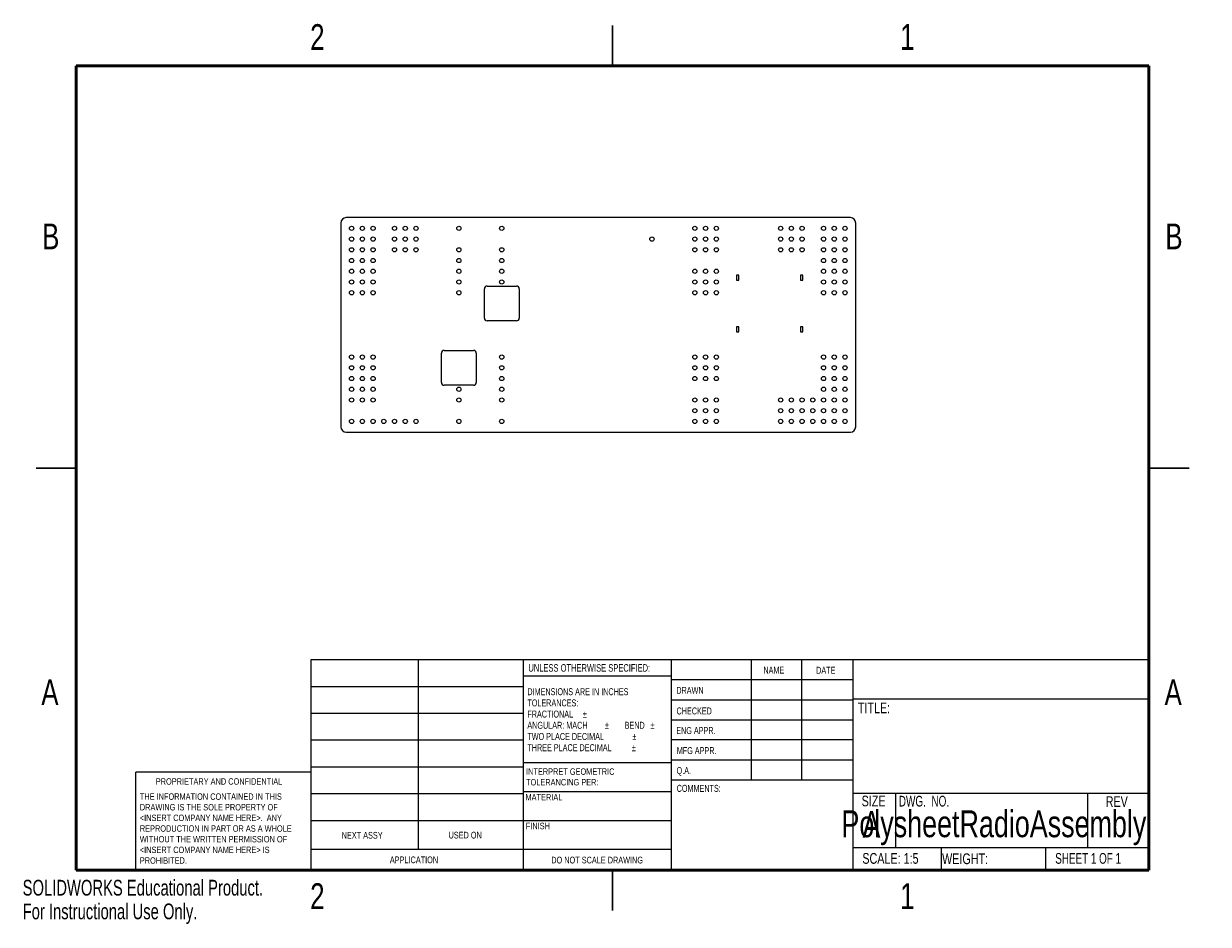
# Model space of a CAD drawing. Header units: millimetres. Extents: x 0 to 0.281, y 0 to 0.213.
import ezdxf

# ---------------------------------------------------------------- set-up
doc = ezdxf.new("R2010")
doc.units = ezdxf.units.MM
doc.styles.add('SLDTEXTSTYLE0', font='TXT', dxfattribs={"width": 0.75})
doc.styles.add('SLDTEXTSTYLE1', font='TXT', dxfattribs={"width": 0.6875})
doc.styles.add('SLDTEXTSTYLE2', font='TXT', dxfattribs={"width": 0.694444})
doc.styles.add('SLDTEXTSTYLE3', font='TXT', dxfattribs={"width": 0.7})

# ---------------------------------------------------------------- blocks, each defined once
blk = doc.blocks.new('SW_NOTE_0')
at = {"color": 0, "linetype": 'Continuous', "lineweight": 0, "char_height": 0.001524, "attachment_point": 1, "style": 'SLDTEXTSTYLE0'}
for s, insert in [('INTERPRET GEOMETRIC', (0, 0.00196)), ('TOLERANCING PER:', (0, -0.00056))]:
    blk.add_mtext(s, dxfattribs=dict(at, insert=insert))
blk = doc.blocks.new('SW_NOTE_0_1')
at = {"color": 0, "linetype": 'Continuous', "lineweight": 0, "char_height": 0.001651, "attachment_point": 1, "style": 'SLDTEXTSTYLE0'}
for s, insert in [('DIMENSIONS ARE IN INCHES', (0, 0.00213)), ('TOLERANCES:', (0, -0.00052)), ('FRACTIONAL', (0, -0.00317)), ('%%p', (0.01315, -0.00317)), ('ANGULAR: MACH', (0, -0.00582)), ('%%p', (0.01837, -0.00582)), ('BEND', (0.02304, -0.00582)), ('%%p', (0.02488, -0.00848)), ('%%p', (0.02916, -0.00582)), ('TWO PLACE DECIMAL', (0, -0.00848)), ('THREE PLACE DECIMAL', (0, -0.01113)), ('%%p', (0.02473, -0.01113))]:
    blk.add_mtext(s, dxfattribs=dict(at, insert=insert))
blk = doc.blocks.new('SW_NOTE_0_2')
at = {"color": 0, "linetype": 'Continuous', "lineweight": 0, "char_height": 0.001524, "attachment_point": 1, "style": 'SLDTEXTSTYLE0'}
for s, insert in [('THE INFORMATION CONTAINED IN THIS', (0, 0.00196)), ('DRAWING IS THE SOLE PROPERTY OF', (0, -0.00056)), ('<INSERT COMPANY NAME HERE>.  ANY', (0, -0.00308)), ('REPRODUCTION IN PART OR AS A WHOLE', (0, -0.00561)), ('WITHOUT THE WRITTEN PERMISSION OF', (0, -0.00813)), ('<INSERT COMPANY NAME HERE> IS', (0, -0.01066)), ('PROHIBITED.', (0, -0.01318))]:
    blk.add_mtext(s, dxfattribs=dict(at, insert=insert))

msp = doc.modelspace()

# ---------------------------------------------------------------- linework, layer by layer
at = {"color": 7, "linetype": 'Continuous', "lineweight": 25}
for p, q in [((0.1397, 0.21272), (0.1397, 0.2032)), ((0.1397, 0.2032), (0.1397, 0.21272)), ((0.07536, 0.16597), (0.07536, 0.11771)), ((0.19601, 0.16724), (0.07663, 0.16724)), ((0.19728, 0.11771), (0.19728, 0.16597)), ((0.16902, 0.15364), (0.16902, 0.15244)), ((0.16962, 0.15364), (0.16902, 0.15364)), ((0.16902, 0.15244), (0.16962, 0.15244)), ((0.16962, 0.15244), (0.16962, 0.15364)), ((0.18479, 0.15364), (0.18419, 0.15364)), ((0.18419, 0.15364), (0.18419, 0.15244)), ((0.18419, 0.15244), (0.18479, 0.15244)), ((0.18479, 0.15244), (0.18479, 0.15364)), ((0.10934, 0.14343), (0.10934, 0.15041)), ((0.10997, 0.15105), (0.11696, 0.15105)), ((0.11759, 0.15041), (0.11759, 0.14343)), ((0.11696, 0.14279), (0.10997, 0.14279)), ((0.16962, 0.14139), (0.16902, 0.14139)), ((0.16902, 0.14139), (0.16902, 0.14019)), ((0.16962, 0.14019), (0.16962, 0.14139)), ((0.18479, 0.14139), (0.18419, 0.14139)), ((0.18419, 0.14139), (0.18419, 0.14019)), ((0.18479, 0.14019), (0.18479, 0.14139)), ((0.16902, 0.14019), (0.16962, 0.14019)), ((0.18419, 0.14019), (0.18479, 0.14019)), ((0.09918, 0.12819), (0.09918, 0.13517)), ((0.09981, 0.13581), (0.1068, 0.13581)), ((0.10743, 0.13517), (0.10743, 0.12819)), ((0.1068, 0.12755), (0.09981, 0.12755)), ((0.07663, 0.11644), (0.19601, 0.11644)), ((0.00317, 0.10795), (0.0127, 0.10795)), ((0.0127, 0.10795), (0.00317, 0.10795)), ((0.27622, 0.10795), (0.2667, 0.10795)), ((0.2667, 0.10795), (0.27622, 0.10795)), ((0.1397, 0.00317), (0.1397, 0.0127)), ((0.1397, 0.0127), (0.1397, 0.00317))]:
    msp.add_line(p, q, dxfattribs=at)
at = {"color": 7, "linetype": 'Continuous', "lineweight": 50}
for p, q in [((0.0127, 0.0127), (0.0127, 0.2032)), ((0.0127, 0.2032), (0.2667, 0.2032)), ((0.2667, 0.2032), (0.2667, 0.0127)), ((0.2667, 0.0127), (0.0127, 0.0127))]:
    msp.add_line(p, q, dxfattribs=at)
at = {"color": 7, "linetype": 'Continuous', "lineweight": 18}
for p, q in [((0.06835, 0.06259), (0.2667, 0.06259)), ((0.06835, 0.0127), (0.06835, 0.06259)), ((0.0937, 0.06259), (0.0937, 0.01769)), ((0.11857, 0.0127), (0.11857, 0.06259)), ((0.15355, 0.06259), (0.15355, 0.0127)), ((0.17256, 0.06259), (0.17256, 0.03402)), ((0.18446, 0.06259), (0.18446, 0.03402)), ((0.19663, 0.06259), (0.19663, 0.0127)), ((0.06835, 0.05624), (0.11857, 0.05624)), ((0.15355, 0.05867), (0.11857, 0.05867)), ((0.15355, 0.05783), (0.19663, 0.05783)), ((0.15355, 0.05307), (0.19663, 0.05307)), ((0.19663, 0.05327), (0.2667, 0.05327)), ((0.06835, 0.04989), (0.11857, 0.04989)), ((0.15355, 0.04831), (0.19663, 0.04831)), ((0.06835, 0.04354), (0.11857, 0.04354)), ((0.19663, 0.04354), (0.15355, 0.04354)), ((0.06835, 0.03719), (0.11857, 0.03719)), ((0.11857, 0.03819), (0.15366, 0.03819)), ((0.19663, 0.03878), (0.15355, 0.03878)), ((0.02677, 0.0127), (0.02677, 0.03592)), ((0.06835, 0.03592), (0.02677, 0.03592)), ((0.19663, 0.03402), (0.15366, 0.03402)), ((0.11857, 0.03134), (0.15366, 0.03134)), ((0.19663, 0.03098), (0.2667, 0.03098)), ((0.20668, 0.03098), (0.20668, 0.01811)), ((0.25217, 0.03098), (0.25217, 0.01811)), ((0.06835, 0.03084), (0.11857, 0.03084)), ((0.06835, 0.02449), (0.11857, 0.02449)), ((0.11857, 0.02448), (0.15355, 0.02448)), ((0.06835, 0.01769), (0.15355, 0.01769)), ((0.19663, 0.01811), (0.2667, 0.01811)), ((0.21754, 0.01811), (0.21754, 0.0127)), ((0.24222, 0.01811), (0.24222, 0.0127))]:
    msp.add_line(p, q, dxfattribs=at)
at = {"color": 7, "linetype": 'Continuous', "lineweight": 25}
for centre in [(0.0779, 0.1647), (0.08044, 0.1647), (0.08298, 0.1647), (0.08806, 0.1647), (0.0906, 0.1647), (0.09314, 0.1647), (0.1033, 0.1647), (0.11346, 0.1647), (0.15918, 0.1647), (0.16172, 0.1647), (0.16426, 0.1647), (0.1795, 0.1647), (0.18204, 0.1647), (0.18458, 0.1647), (0.18966, 0.1647), (0.1922, 0.1647), (0.19474, 0.1647), (0.0779, 0.16216), (0.0779, 0.15962), (0.08044, 0.16216), (0.08044, 0.15962), (0.08298, 0.16216), (0.08298, 0.15962), (0.08806, 0.16216), (0.08806, 0.15962), (0.0906, 0.16216), (0.0906, 0.15962), (0.09314, 0.16216), (0.09314, 0.15962), (0.1033, 0.15962), (0.11346, 0.15962), (0.14902, 0.16216), (0.15918, 0.16216), (0.15918, 0.15962), (0.16172, 0.16216), (0.16172, 0.15962), (0.16426, 0.16216), (0.16426, 0.15962), (0.1795, 0.16216), (0.1795, 0.15962), (0.18204, 0.16216), (0.18204, 0.15962), (0.18458, 0.16216), (0.18458, 0.15962), (0.18966, 0.16216), (0.18966, 0.15962), (0.1922, 0.16216), (0.1922, 0.15962), (0.19474, 0.16216), (0.19474, 0.15962), (0.0779, 0.15708), (0.08044, 0.15708), (0.08298, 0.15708), (0.1033, 0.15708), (0.11346, 0.15708), (0.18966, 0.15708), (0.1922, 0.15708), (0.19474, 0.15708), (0.0779, 0.15454), (0.08044, 0.15454), (0.08298, 0.15454), (0.1033, 0.15454), (0.11346, 0.15454), (0.15918, 0.15454), (0.16172, 0.15454), (0.16426, 0.15454), (0.18966, 0.15454), (0.1922, 0.15454), (0.19474, 0.15454), (0.0779, 0.152), (0.08044, 0.152), (0.08298, 0.152), (0.1033, 0.152), (0.11346, 0.152), (0.15918, 0.152), (0.16172, 0.152), (0.16426, 0.152), (0.18966, 0.152), (0.1922, 0.152), (0.19474, 0.152), (0.0779, 0.14946), (0.08044, 0.14946), (0.08298, 0.14946), (0.1033, 0.14946), (0.15918, 0.14946), (0.16172, 0.14946), (0.16426, 0.14946), (0.18966, 0.14946), (0.1922, 0.14946), (0.19474, 0.14946), (0.0779, 0.13422), (0.08044, 0.13422), (0.08298, 0.13422), (0.11346, 0.13422), (0.15918, 0.13422), (0.16172, 0.13422), (0.16426, 0.13422), (0.18966, 0.13422), (0.1922, 0.13422), (0.19474, 0.13422), (0.0779, 0.13168), (0.08044, 0.13168), (0.08298, 0.13168), (0.11346, 0.13168), (0.15918, 0.13168), (0.16172, 0.13168), (0.16426, 0.13168), (0.18966, 0.13168), (0.1922, 0.13168), (0.19474, 0.13168), (0.0779, 0.12914), (0.08044, 0.12914), (0.08298, 0.12914), (0.11346, 0.12914), (0.15918, 0.12914), (0.16172, 0.12914), (0.16426, 0.12914), (0.18966, 0.12914), (0.1922, 0.12914), (0.19474, 0.12914), (0.0779, 0.1266), (0.08044, 0.1266), (0.08298, 0.1266), (0.1033, 0.1266), (0.11346, 0.1266), (0.18966, 0.1266), (0.1922, 0.1266), (0.19474, 0.1266), (0.0779, 0.12406), (0.08044, 0.12406), (0.08298, 0.12406), (0.1033, 0.12406), (0.11346, 0.12406), (0.15918, 0.12406), (0.16172, 0.12406), (0.16426, 0.12406), (0.1795, 0.12406), (0.18204, 0.12406), (0.18458, 0.12406), (0.18712, 0.12406), (0.18966, 0.12406), (0.1922, 0.12406), (0.19474, 0.12406), (0.15918, 0.12152), (0.16172, 0.12152), (0.16426, 0.12152), (0.1795, 0.12152), (0.18204, 0.12152), (0.18458, 0.12152), (0.18712, 0.12152), (0.18966, 0.12152), (0.1922, 0.12152), (0.19474, 0.12152), (0.0779, 0.11898), (0.08044, 0.11898), (0.08298, 0.11898), (0.08552, 0.11898), (0.08806, 0.11898), (0.0906, 0.11898), (0.09314, 0.11898), (0.1033, 0.11898), (0.11346, 0.11898), (0.15918, 0.11898), (0.16172, 0.11898), (0.16426, 0.11898), (0.1795, 0.11898), (0.18204, 0.11898), (0.18458, 0.11898), (0.18712, 0.11898), (0.18966, 0.11898), (0.1922, 0.11898), (0.19474, 0.11898)]:
    msp.add_circle(centre, 0.0005, dxfattribs=at)
for centre, radius, start, end in [((0.07663, 0.16597), 0.00127, 90, 180), ((0.19601, 0.16597), 0.00127, 0, 90), ((0.10997, 0.15041), 0.000635, 90, 180), ((0.11696, 0.15041), 0.000635, 0, 90), ((0.10997, 0.14343), 0.000635, 180, 270), ((0.11696, 0.14343), 0.000635, 270, 0), ((0.09981, 0.13517), 0.000635, 90, 180), ((0.1068, 0.13517), 0.000635, 360, 90), ((0.09981, 0.12819), 0.000635, 180, 270), ((0.1068, 0.12819), 0.000635, 270, 0), ((0.07663, 0.11771), 0.00127, 180, 270), ((0.19601, 0.11771), 0.00127, 270, 0)]:
    msp.add_arc(centre, radius, start, end, dxfattribs=at)

# ---------------------------------------------------------------- block references
at = {"color": 7, "linetype": 'Continuous', "lineweight": 0}
for name, p in [('SW_NOTE_0_1', (0.11952, 0.05367)), ('SW_NOTE_0', (0.11921, 0.03486)), ('SW_NOTE_0_2', (0.02775, 0.02894))]:
    msp.add_blockref(name, p, dxfattribs=at)

# ---------------------------------------------------------------- texts
for s, insert, char_height, attachment_point, style in [('2', (0.06979, 0.21306), 0.0061, 2, 'SLDTEXTSTYLE0'), ('1', (0.20949, 0.21306), 0.0061, 2, 'SLDTEXTSTYLE0'), ('B', (0.00665, 0.16584), 0.0061, 2, 'SLDTEXTSTYLE0'), ('B', (0.27265, 0.16584), 0.0061, 2, 'SLDTEXTSTYLE0'), ('UNLESS OTHERWISE SPECIFIED:', (0.11976, 0.0615), 0.001778, 1, 'SLDTEXTSTYLE0'), ('NAME', (0.17542, 0.06092), 0.001651, 1, 'SLDTEXTSTYLE0'), ('DATE', (0.18791, 0.06088), 0.001651, 1, 'SLDTEXTSTYLE0'), ('A', (0.00646, 0.05789), 0.0061, 2, 'SLDTEXTSTYLE0'), ('DRAWN', (0.1548, 0.05612), 0.001651, 1, 'SLDTEXTSTYLE0'), ('A', (0.27246, 0.05789), 0.0061, 2, 'SLDTEXTSTYLE0'), ('CHECKED', (0.15485, 0.05124), 0.001651, 1, 'SLDTEXTSTYLE0'), ('TITLE:', (0.19779, 0.05239), 0.00254, 1, 'SLDTEXTSTYLE0'), ('ENG APPR.', (0.15478, 0.0466), 0.001651, 1, 'SLDTEXTSTYLE0'), ('MFG APPR.', (0.1549, 0.04185), 0.001651, 1, 'SLDTEXTSTYLE0'), ('Q.A.', (0.15486, 0.03712), 0.001651, 1, 'SLDTEXTSTYLE0'), ('PROPRIETARY AND CONFIDENTIAL', (0.03153, 0.03448), 0.001524, 1, 'SLDTEXTSTYLE0'), ('COMMENTS:', (0.15488, 0.03291), 0.001651, 1, 'SLDTEXTSTYLE0'), ('MATERIAL', (0.11908, 0.03075), 0.001524, 1, 'SLDTEXTSTYLE0'), ('SIZE', (0.19868, 0.03036), 0.00254, 1, 'SLDTEXTSTYLE0'), ('DWG.  NO.', (0.20748, 0.03032), 0.00254, 1, 'SLDTEXTSTYLE2'), ('REV', (0.25648, 0.03022), 0.00254, 1, 'SLDTEXTSTYLE0'), ('PolysheetRadioAssembly', (0.23, 0.02687), 0.00635, 2, 'SLDTEXTSTYLE0'), ('A', (0.19888, 0.02672), 0.00635, 1, 'SLDTEXTSTYLE0'), ('FINISH', (0.11915, 0.02394), 0.001524, 1, 'SLDTEXTSTYLE0'), ('NEXT ASSY', (0.07554, 0.02177), 0.001587, 1, 'SLDTEXTSTYLE0'), ('USED ON', (0.10085, 0.0218), 0.001587, 1, 'SLDTEXTSTYLE0'), ('APPLICATION', (0.08695, 0.01595), 0.0015875, 1, 'SLDTEXTSTYLE0'), ('DO NOT SCALE DRAWING', (0.13605, 0.01589), 0.0015875, 2, 'SLDTEXTSTYLE0'), ('SCALE: 1:5', (0.19885, 0.01676), 0.00254, 1, 'SLDTEXTSTYLE0'), ('WEIGHT:', (0.21774, 0.01668), 0.00254, 1, 'SLDTEXTSTYLE0'), ('SHEET 1 OF 1', (0.24453, 0.01677), 0.00254, 1, 'SLDTEXTSTYLE1'), ('2', (0.06979, 0.00962), 0.0061, 2, 'SLDTEXTSTYLE0'), ('1', (0.20949, 0.00962), 0.0061, 2, 'SLDTEXTSTYLE0')]:
    msp.add_mtext(s, dxfattribs=dict(at, insert=insert, char_height=char_height, attachment_point=attachment_point, style=style))
at = {"color": 7, "linetype": 'Continuous', "char_height": 0.0037351, "attachment_point": 1, "style": 'SLDTEXTSTYLE3'}
for s, insert in [('SOLIDWORKS Educational Product.', (0, 0.01042)), ('For Instructional Use Only.', (0, 0.00481))]:
    msp.add_mtext(s, dxfattribs=dict(at, insert=insert))

doc.saveas('drawing.dxf')
